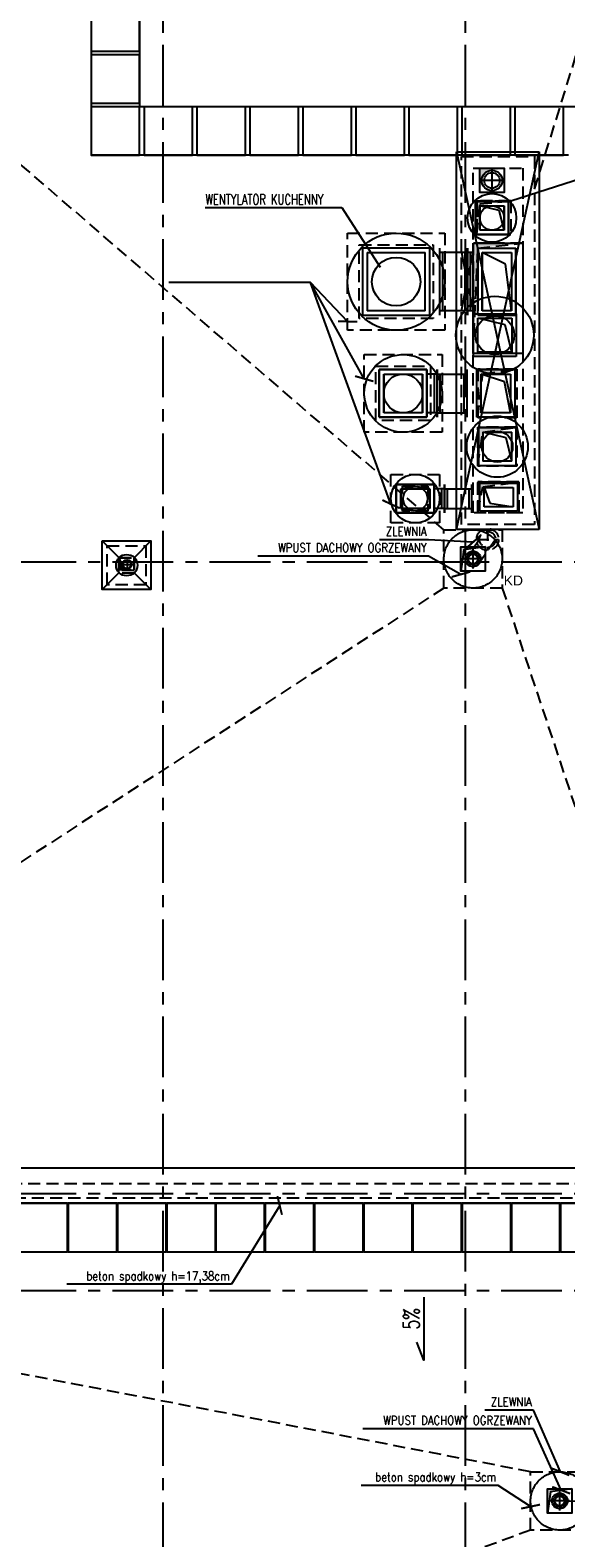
# Model space of a CAD drawing. Extents: x 41755 to 123924, y -112333 to 86187.
# Tile 13 of 256: x 100824 to 101375, y -100500 to -98949. Entities that reach past the tile are written whole.
import ezdxf
from ezdxf.enums import TextEntityAlignment as Align

# ---------------------------------------------------------------- set-up
doc = ezdxf.new("R2010")
doc.units = 0
doc.header["$LTSCALE"] = 50
for name, pattern in [('ACAD_ISO02W100', [15, 12, -3]), ('ACAD_ISO10W100', [18.5, 12, -3, 0.5, -3]), ('CENTER', [2, 1.25, -0.25, 0.25, -0.25]), ('DASHDOT', [1, 0.5, -0.25, 0, -0.25]), ('DASHED', [0.75, 0.5, -0.25])]:
    doc.linetypes.add(name, pattern=pattern)
doc.layers.get('0').update_dxf_attribs({"color": 101, "linetype": 'CONTINUOUS'})
for name, color, linetype in [('Ins-kan', 54, 'CONTINUOUS'), ('Ins-went', 141, 'CONTINUOUS'), ('Ins-wod', 4, 'CONTINUOUS'), ('Krzychu - Warstwa detali na rzutach', 232, 'CONTINUOUS'), ('Opis-spadki', 61, 'CONTINUOUS'), ('Os-osie glowne', 1, 'CENTER'), ('Pzt-chodniki-hatch', 252, 'CONTINUOUS'), ('Sch-opis', 51, 'CONTINUOUS'), ('W-idok', 8, 'CONTINUOUS'), ('W-izol-w', 144, 'CONTINUOUS'), ('W-otwor-strop', 1, 'CONTINUOUS'), ('W-widok-spadki', 61, 'CONTINUOUS')]:
    doc.layers.add(name, color=color, linetype=linetype)
doc.styles.add('ROMANS', font='romans', dxfattribs={"width": 0.85})
doc.styles.add('tab-bud$0$ROMANS', font='romans', dxfattribs={"width": 0.7})
doc.styles.add('TYTUL2', font='ARIAL.TTF')
doc.dimstyles.new('CHMIELNA', dxfattribs={"dimscale": 3.5, "dimtxt": 4, "dimasz": 1.5, "dimexe": 3, "dimexo": 0, "dimgap": 1, "dimtad": 1, "dimdec": 1, "dimrnd": 0.5, "dimzin": 12, "dimdsep": 46, "dimtxsty": 'ROMANS', "dimblk": 'DIMTICK', "dimcen": 0.09, "dimse1": 1, "dimse2": 1, "dimclrd": 143, "dimclrt": 53, "dimadec": 0, "dimazin": 0, "dimtfac": 1, "dimtdec": 1, "dimtix": 1, "dimtmove": 2, "dimatfit": 2, "dimldrblk": 'ARCHTICK', "dimfxl": 0, "dimtolj": 1, "dimtzin": 0, "dimarcsym": 0})

# ---------------------------------------------------------------- blocks, each defined once
blk = doc.blocks.new('_kgjdskfgjkfh')
at = {"linetype": 'ACAD_ISO10W100'}
for p, q in [((10, 0), (-10, 0)), ((0, 10), (0, -10))]:
    blk.add_line(p, q, dxfattribs=at)
at = {"linetype": 'Continuous', "ltscale": 7}
for p, q in [((-8, 0), (-5, 0)), ((-7.6, 2.5), (-4.8, 1.5)), ((-6.5, 4.7), (-4, 2.9)), ((-4.7, 6.5), (-2.9, 4)), ((-2.5, 7.6), (-1.5, 4.8)), ((0, 8), (0, 5)), ((2.5, 7.6), (1.5, 4.8)), ((4.7, 6.5), (2.9, 4)), ((6.5, 4.7), (4, 2.9)), ((7.6, 2.5), (4.8, 1.5)), ((8, 0), (5, 0)), ((-7.6, -2.5), (-4.8, -1.5)), ((-6.5, -4.7), (-4, -2.9)), ((-4.7, -6.5), (-2.9, -4)), ((-2.5, -7.6), (-1.5, -4.8)), ((0, -8), (0, -5)), ((2.5, -7.6), (1.5, -4.8)), ((4.7, -6.5), (2.9, -4)), ((6.5, -4.7), (4, -2.9)), ((7.6, -2.5), (4.8, -1.5))]:
    blk.add_line(p, q, dxfattribs=at)
at = {"linetype": 'ACAD_ISO02W100'}
blk.add_circle((0, 0), 30, dxfattribs=at)
at = {"linetype": 'Continuous', "ltscale": 7}
for radius in [8, 5]:
    blk.add_circle((0, 0), radius, dxfattribs=at)
blk = doc.blocks.new('DIMTICK')
for p, q in [((-1, 0), (1, 0)), ((0, 1), (0, -1))]:
    blk.add_line(p, q)
at = {"const_width": 0.141}
blk.add_lwpolyline([(0.71, 0.71), (-0.71, -0.71)], dxfattribs=at)
blk = doc.blocks.new('SPADKI')
at = {"ltscale": 25}
blk.add_lwpolyline([(0, 0), (0, -70), (-8, -50), (-8, -50)], dxfattribs=at)
at = {"ltscale": 25, "style": 'ROMANS', "width": 0.7}
blk.add_attdef('SP%', text='', height=18, rotation=90, dxfattribs=at).set_placement((-4.9, -24), align=Align.CENTER)
blk = doc.blocks.new('*U2908')
at = {"color": 0, "linetype": 'ByBlock', "lineweight": -2}
blk.add_circle((0, 0), 400, dxfattribs=at)
blk = doc.blocks.new('*U2909')
at = {"color": 0, "linetype": 'ByBlock', "lineweight": -2}
blk.add_circle((0, 0), 200, dxfattribs=at)
blk = doc.blocks.new('*U2912')
at = {"color": 0, "linetype": 'ByBlock', "lineweight": -2}
blk.add_circle((0, 0), 315, dxfattribs=at)
blk = doc.blocks.new('*U2913')
at = {"color": 0, "linetype": 'ByBlock', "lineweight": -2}
blk.add_circle((0, 0), 158, dxfattribs=at)
blk = doc.blocks.new('*U2910')
at = {"color": 0, "linetype": 'ByBlock', "lineweight": -2}
blk.add_circle((0, 0), 250, dxfattribs=at)
blk = doc.blocks.new('*U2911')
at = {"color": 0, "linetype": 'ByBlock', "lineweight": -2}
blk.add_circle((0, 0), 125, dxfattribs=at)
blk = doc.blocks.new('*U2918')
at = {"color": 0, "linetype": 'ByBlock', "lineweight": -2}
blk.add_circle((0, 0), 500, dxfattribs=at)
blk = doc.blocks.new('*U2917')
at = {"color": 0, "linetype": 'ByBlock', "lineweight": -2}
blk.add_circle((0, 0), 250, dxfattribs=at)
blk = doc.blocks.new('*U2919')
at = {"color": 0, "linetype": 'ByBlock', "lineweight": -2}
blk.add_circle((0, 0), 200, dxfattribs=at)
blk = doc.blocks.new('*U2920')
at = {"color": 0, "linetype": 'ByBlock', "lineweight": -2}
blk.add_circle((0, 0), 250, dxfattribs=at)
blk = doc.blocks.new('*U2921')
at = {"color": 0, "linetype": 'ByBlock', "lineweight": -2}
blk.add_circle((0, 0), 125, dxfattribs=at)

msp = doc.modelspace()

# ---------------------------------------------------------------- hatches: boundary and pattern name
at = {"layer": 'W-otwor-strop'}
h = msp.add_hatch(color=256, dxfattribs=at)
h.paths.add_polyline_path([(101286.966, -99090.824), (101286.966, -99115.824), (101289.034, -99104.965, -0.03903407), (101288.906, -99103.324, -0.13391706), (101290.368, -99097.963), (101290.966, -99094.824), (101294.105, -99094.226, -0.17385995), (101301.107, -99092.892), (101311.966, -99090.824)])
h.paths.add_polyline_path([(101290.368, -99097.963, 0.13391706), (101288.906, -99103.324), (101289.347, -99103.324)], flags=17)
h.paths.add_polyline_path([(101289.347, -99103.324), (101288.906, -99103.324, 0.03903407), (101289.034, -99104.965)], flags=17)
h.paths.add_polyline_path([(101294.105, -99094.226), (101290.966, -99094.824), (101290.368, -99097.963, -0.12712734)], flags=17)
h.paths.add_polyline_path([(101294.105, -99094.226), (101299.466, -99093.205), (101299.466, -99092.764, 0.13391706)], flags=17)
h.paths.add_polyline_path([(101301.107, -99092.892, 0.03903407), (101299.466, -99092.764), (101299.466, -99093.205)], flags=17)
for points in [[(101318.929, -99124.383), (101283.929, -99124.383), (101283.929, -99159.383), (101286.929, -99127.383)], [(101331.129, -99167.845), (101279.966, -99167.845), (101279.966, -99281.474), (101284.966, -99172.845)], [(101324.966, -99297.479), (101284.966, -99297.479), (101284.966, -99347.507), (101289.966, -99302.479)], [(101324.966, -99357.309), (101284.966, -99357.309), (101284.966, -99397.309), (101289.966, -99362.309)], [(101326.962, -99413.593), (101284.966, -99413.593), (101284.966, -99445.479), (101289.966, -99418.593)], [(101292.513, -99480.313), (101270.513, -99483.313), (101267.513, -99505.313), (101267.513, -99480.313)]]:
    msp.add_hatch(color=256, dxfattribs=at).paths.add_polyline_path(points)
h = msp.add_hatch(color=256, dxfattribs=at)
h.paths.add_polyline_path([(100921.667, -99502.499), (100918.966, -99501.824), (100917.166, -99495.824), (100915.966, -99495.824), (100915.966, -99504.824), (100930.966, -99504.824), (100924.207, -99503.134, -0.14125293)])
h.paths.add_polyline_path([(100915.966, -99491.824), (100915.966, -99495.824), (100917.166, -99495.824)])
h.paths.add_polyline_path([(100921.667, -99502.499, 0.13216858), (100924.038, -99503.137), (100924.038, -99503.092)], flags=17)
at = {"layer": 'W-otwor-strop', "linetype": 'Continuous'}
msp.add_hatch(color=256, dxfattribs=at).paths.add_polyline_path([(101381.763, -100449.813), (101359.763, -100452.813), (101356.763, -100474.813), (101356.763, -100449.813)])

# ---------------------------------------------------------------- linework, layer by layer
at = {"color": 4, "linetype": 'Continuous'}
msp.add_line((101316.466, -99158.849), (101282.466, -99158.849), dxfattribs=at)
at = {"color": 0, "linetype": 'ByBlock', "lineweight": -2}
msp.add_line((101228.066, -99302.507), (101228.066, -99342.507), dxfattribs=at)
msp.add_circle((101220.562, -99430.786), 12.5, dxfattribs=at)
at = {"layer": 'Ins-kan', "linetype": 'Continuous', "ltscale": 0.3}
for p, q in [((100924.038, -99493.687), (100924.038, -99503.137)), ((100919.313, -99498.412), (100928.763, -99498.412))]:
    msp.add_line(p, q, dxfattribs=at)
for centre, radius in [((100923.723, -99499.263), 11), ((100924.038, -99498.412), 4.725), ((100924.038, -99498.412), 4.125)]:
    msp.add_circle(centre, radius, dxfattribs=at)
at = {"layer": 'Ins-went', "ltscale": 2}
for p, q in [((101299.466, -99091.324), (101299.466, -99115.324)), ((101311.466, -99103.324), (101287.466, -99103.324)), ((101316.466, -99124.849), (101282.466, -99124.849)), ((101282.466, -99124.849), (101282.466, -99158.849)), ((101282.466, -99158.849), (101282.466, -99124.849)), ((101282.466, -99124.849), (101316.466, -99124.849)), ((101286.966, -99129.349), (101286.966, -99154.349)), ((101286.966, -99129.349), (101311.966, -99129.349)), ((101306.966, -99134.349), (101286.966, -99129.349)), ((101286.966, -99154.349), (101286.966, -99129.349)), ((101286.966, -99129.349), (101311.966, -99129.349)), ((101311.966, -99154.349), (101306.966, -99134.349)), ((101311.966, -99154.349), (101311.966, -99129.349)), ((101311.966, -99129.349), (101311.966, -99154.349)), ((101316.466, -99158.849), (101316.466, -99124.849)), ((101316.466, -99124.849), (101316.466, -99158.849)), ((101282.466, -99158.849), (101316.466, -99158.849)), ((101311.966, -99154.349), (101286.966, -99154.349)), ((101311.966, -99154.349), (101286.966, -99154.349)), ((101235.395, -99172.979), (101166.395, -99172.979)), ((101166.395, -99172.979), (101166.395, -99241.979)), ((101170.895, -99177.479), (101170.895, -99237.479)), ((101170.895, -99177.479), (101230.895, -99177.479)), ((101230.895, -99237.479), (101230.895, -99177.479)), ((101235.395, -99241.979), (101235.395, -99172.979)), ((101245.866, -99241.979), (101245.866, -99172.979)), ((101274.466, -99177.479), (101245.866, -99177.479)), ((101248.866, -99237.479), (101248.866, -99177.479)), ((101271.466, -99177.479), (101271.466, -99237.479)), ((101274.466, -99241.965), (101274.466, -99172.965)), ((101274.466, -99172.979), (101274.466, -99241.979)), ((101277.466, -99237.465), (101277.466, -99177.465)), ((101284.966, -99172.965), (101323.966, -99172.965)), ((101284.966, -99172.965), (101284.966, -99177.465)), ((101284.966, -99241.965), (101284.966, -99172.965)), ((101284.966, -99172.965), (101323.966, -99172.965)), ((101284.966, -99177.465), (101284.966, -99237.465)), ((101289.466, -99177.465), (101289.466, -99237.465)), ((101313.466, -99189.465), (101289.466, -99177.465)), ((101289.466, -99237.465), (101289.466, -99177.465)), ((101289.466, -99177.465), (101319.466, -99177.465)), ((101319.466, -99177.465), (101319.466, -99237.465)), ((101319.466, -99177.465), (101319.466, -99237.465)), ((101323.966, -99241.965), (101323.966, -99172.965)), ((101323.966, -99172.965), (101323.966, -99241.965)), ((101319.466, -99237.465), (101313.466, -99189.465)), ((101166.395, -99241.979), (101235.395, -99241.979)), ((101230.895, -99237.479), (101170.895, -99237.479)), ((101274.466, -99237.479), (101245.866, -99237.479)), ((101280.466, -99284.479), (101280.466, -99240.479)), ((101280.466, -99240.479), (101324.466, -99240.479)), ((101284.966, -99241.965), (101284.966, -99237.465)), ((101284.966, -99241.965), (101323.966, -99241.965)), ((101323.966, -99241.965), (101284.966, -99241.965)), ((101312.966, -99251.979), (101284.966, -99244.979)), ((101284.966, -99279.979), (101284.966, -99244.979)), ((101284.966, -99244.979), (101319.966, -99244.979)), ((101319.466, -99237.465), (101289.466, -99237.465)), ((101319.966, -99244.979), (101319.966, -99279.979)), ((101324.466, -99240.479), (101324.466, -99284.479)), ((101319.966, -99279.979), (101312.966, -99251.979)), ((101324.466, -99284.479), (101280.466, -99284.479)), ((101319.966, -99279.979), (101284.966, -99279.979)), ((101232.566, -99298.007), (101183.566, -99298.007)), ((101183.566, -99298.007), (101183.566, -99347.007)), ((101183.566, -99347.007), (101183.566, -99298.007)), ((101183.566, -99298.007), (101232.566, -99298.007)), ((101188.066, -99302.507), (101188.066, -99342.507)), ((101188.066, -99302.507), (101228.066, -99302.507)), ((101188.066, -99342.507), (101188.066, -99302.507)), ((101188.066, -99302.507), (101228.066, -99302.507)), ((101228.066, -99342.507), (101228.066, -99302.507)), ((101232.566, -99347.007), (101232.566, -99298.007)), ((101232.566, -99298.007), (101232.566, -99347.007)), ((101243.066, -99302.507), (101232.566, -99302.507)), ((101240.066, -99302.507), (101240.066, -99342.507)), ((101243.066, -99347.007), (101243.066, -99298.007)), ((101243.066, -99298.007), (101243.066, -99347.007)), ((101243.066, -99302.507), (101273.466, -99302.507)), ((101246.066, -99342.507), (101246.066, -99302.507)), ((101270.466, -99302.507), (101270.466, -99342.507)), ((101273.466, -99298.007), (101273.466, -99347.007)), ((101283.966, -99347.007), (101283.966, -99298.007)), ((101283.966, -99298.007), (101322.966, -99298.007)), ((101312.466, -99310.507), (101288.466, -99302.507)), ((101288.466, -99342.507), (101288.466, -99302.507)), ((101288.466, -99302.507), (101318.466, -99302.507)), ((101318.466, -99302.507), (101318.466, -99342.507)), ((101322.966, -99298.007), (101322.966, -99347.007)), ((101318.466, -99342.507), (101312.466, -99310.507)), ((101183.566, -99347.007), (101232.566, -99347.007)), ((101232.566, -99347.007), (101183.566, -99347.007)), ((101228.066, -99342.507), (101188.066, -99342.507)), ((101228.066, -99342.507), (101188.066, -99342.507)), ((101243.066, -99342.507), (101232.566, -99342.507)), ((101243.066, -99342.507), (101273.466, -99342.507)), ((101322.966, -99347.007), (101283.966, -99347.007)), ((101318.466, -99342.507), (101288.466, -99342.507)), ((101324.466, -99357.809), (101285.466, -99357.809)), ((101285.466, -99357.809), (101285.466, -99396.809)), ((101313.966, -99368.309), (101289.966, -99362.309)), ((101289.966, -99362.309), (101289.966, -99392.309)), ((101289.966, -99362.309), (101319.966, -99362.309)), ((101319.966, -99392.309), (101313.966, -99368.309)), ((101319.966, -99392.309), (101319.966, -99362.309)), ((101324.466, -99396.809), (101324.466, -99357.809)), ((101285.466, -99396.809), (101324.466, -99396.809)), ((101319.966, -99392.309), (101289.966, -99392.309)), ((101201.062, -99445.286), (101201.062, -99416.286)), ((101201.062, -99416.286), (101240.062, -99416.286)), ((101240.062, -99416.286), (101201.062, -99416.286)), ((101201.062, -99416.286), (101201.062, -99445.286)), ((101240.062, -99416.286), (101240.062, -99445.286)), ((101240.062, -99445.286), (101240.062, -99416.286)), ((101250.562, -99445.286), (101250.562, -99416.286)), ((101250.562, -99416.286), (101250.562, -99445.286)), ((101278.562, -99416.286), (101278.562, -99445.286)), ((101286.893, -99414.794), (101325.893, -99414.794)), ((101286.893, -99443.794), (101286.893, -99414.794)), ((101325.893, -99414.794), (101325.893, -99443.794)), ((101205.562, -99420.786), (101218.347, -99418.484)), ((101205.562, -99440.786), (101205.562, -99420.786)), ((101205.562, -99420.786), (101235.562, -99420.786)), ((101205.562, -99420.786), (101205.562, -99440.786)), ((101205.562, -99420.786), (101235.562, -99420.786)), ((101235.562, -99420.786), (101222.778, -99418.484)), ((101235.562, -99420.786), (101235.562, -99440.786)), ((101235.562, -99440.786), (101235.562, -99420.786)), ((101250.562, -99420.786), (101240.062, -99420.786)), ((101247.562, -99420.786), (101247.562, -99440.786)), ((101250.562, -99420.786), (101278.562, -99420.786)), ((101253.562, -99440.786), (101253.562, -99420.786)), ((101275.562, -99420.786), (101275.562, -99440.786)), ((101291.393, -99419.294), (101321.393, -99419.294)), ((101291.393, -99439.294), (101291.393, -99419.294)), ((101291.393, -99419.294), (101297.393, -99435.294)), ((101321.393, -99419.294), (101321.393, -99439.294)), ((101240.062, -99445.286), (101201.062, -99445.286)), ((101201.062, -99445.286), (101240.062, -99445.286)), ((101235.562, -99440.786), (101205.562, -99440.786)), ((101205.562, -99440.786), (101218.347, -99443.088)), ((101235.562, -99440.786), (101205.562, -99440.786)), ((101235.562, -99440.786), (101222.778, -99443.088)), ((101250.562, -99440.786), (101240.062, -99440.786)), ((101250.562, -99440.786), (101278.562, -99440.786)), ((101325.893, -99443.794), (101286.893, -99443.794)), ((101321.393, -99439.294), (101291.393, -99439.294)), ((101297.393, -99435.294), (101321.393, -99439.294))]:
    msp.add_line(p, q, dxfattribs=at)
for points in [[(101279.966, -99177.479), (101267.966, -99177.479)], [(101279.966, -99237.479), (101267.966, -99237.479)]]:
    msp.add_lwpolyline(points, dxfattribs=at)
at = {"layer": 'Ins-went'}
msp.add_circle((101299.466, -99103.324), 10.56, dxfattribs=at)
at = {"layer": 'Ins-went', "ltscale": 2}
for centre, radius in [((101299.466, -99103.324), 8), ((101299.466, -99141.849), 12.5), ((101200.895, -99207.479), 25), ((101208.066, -99322.507), 40), ((101208.066, -99322.507), 20), ((101304.966, -99377.309), 15.75)]:
    msp.add_circle(centre, radius, dxfattribs=at)
at = {"layer": 'Ins-wod', "linetype": 'DASHED', "ltscale": 0.5}
for p, q in [((101294.966, -99461.574), (101294.966, -99484.074)), ((101283.716, -99472.824), (101306.216, -99472.824))]:
    msp.add_line(p, q, dxfattribs=at)
for points in [[(101286.716, -99472.824), (101273.601, -99491.542)], [(101303.216, -99472.824), (101284.668, -99499.296)], [(101461.158, -100465.516), (101369.216, -100462.324)]]:
    msp.add_lwpolyline(points, dxfattribs=at)
for radius in [11.344, 8.25]:
    msp.add_circle((101294.966, -99472.824), radius, dxfattribs=at)
at = {"layer": 'Os-osie glowne'}
for points in [[(100960.966, -96063.824), (100960.966, -102040.824)], [(101271.966, -96063.824), (101271.966, -102040.824)], [(99508.966, -99495.824), (111775.966, -99495.824)], [(99508.966, -100145.824), (111775.966, -100145.824)], [(99508.966, -100245.824), (111775.966, -100245.824)]]:
    msp.add_lwpolyline(points, dxfattribs=at)
at = {"layer": 'Pzt-chodniki-hatch'}
for points in [[(100886.934, -97383.324), (100886.934, -99077.383)], [(100936.934, -98204.549), (100936.934, -99027.383)], [(101428.129, -99027.383), (100936.934, -99027.383)], [(101378.129, -99077.383), (100886.934, -99077.383)]]:
    msp.add_lwpolyline(points, dxfattribs=at)
for points in [[(100886.934, -98920.383), (100886.934, -98970.383), (100936.934, -98970.383), (100936.934, -98920.383)], [(100886.934, -98973.883), (100886.934, -99023.883), (100936.934, -99023.883), (100936.934, -98973.883)], [(100886.934, -99027.383), (100886.934, -99077.383), (100936.934, -99077.383), (100936.934, -99027.383)], [(100941.434, -99027.383), (100941.434, -99077.383), (100991.434, -99077.383), (100991.434, -99027.383)], [(100995.934, -99027.383), (100995.934, -99077.383), (101045.934, -99077.383), (101045.934, -99027.383)], [(101050.434, -99027.383), (101050.434, -99077.383), (101100.434, -99077.383), (101100.434, -99027.383)], [(101104.934, -99027.383), (101104.934, -99077.383), (101154.934, -99077.383), (101154.934, -99027.383)], [(101159.434, -99027.383), (101159.434, -99077.383), (101209.434, -99077.383), (101209.434, -99027.383)], [(101213.934, -99027.383), (101213.934, -99077.383), (101263.934, -99077.383), (101263.934, -99027.383)], [(101268.434, -99027.383), (101268.434, -99077.383), (101318.434, -99077.383), (101318.434, -99027.383)], [(101322.934, -99027.383), (101322.934, -99077.383), (101372.934, -99077.383), (101372.934, -99027.383)], [(100812.846, -100155.824), (100812.846, -100205.824), (100862.846, -100205.824), (100862.846, -100155.824)], [(100863.506, -100155.824), (100863.506, -100205.824), (100913.506, -100205.824), (100913.506, -100155.824)], [(100914.166, -100155.824), (100914.166, -100205.824), (100964.166, -100205.824), (100964.166, -100155.824)], [(100964.826, -100155.824), (100964.826, -100205.824), (101014.826, -100205.824), (101014.826, -100155.824)], [(101015.486, -100155.824), (101015.486, -100205.824), (101065.486, -100205.824), (101065.486, -100155.824)], [(101066.146, -100155.824), (101066.146, -100205.824), (101116.146, -100205.824), (101116.146, -100155.824)], [(101116.806, -100155.824), (101116.806, -100205.824), (101166.806, -100205.824), (101166.806, -100155.824)], [(101167.466, -100155.824), (101167.466, -100205.824), (101217.466, -100205.824), (101217.466, -100155.824)], [(101218.126, -100155.824), (101218.126, -100205.824), (101268.126, -100205.824), (101268.126, -100155.824)], [(101268.786, -100155.824), (101268.786, -100205.824), (101318.786, -100205.824), (101318.786, -100155.824)], [(101319.446, -100155.824), (101319.446, -100205.824), (101369.446, -100205.824), (101369.446, -100155.824)], [(101370.106, -100155.824), (101370.106, -100205.824), (101420.106, -100205.824), (101420.106, -100155.824)]]:
    msp.add_lwpolyline(points, close=True, dxfattribs=at)
at = {"layer": 'Sch-opis'}
for p, q in [((101318.929, -99124.383), (101432.928, -99087.793)), ((101004.336, -99131.244), (101144.949, -99131.244)), ((101144.949, -99131.244), (101184.293, -99192.495))]:
    msp.add_line(p, q, dxfattribs=at)
at = {"layer": 'W-idok', "linetype": 'DASHED', "ltscale": 0.5}
for p, q in [((101267.966, -99078.824), (101343.129, -99078.824)), ((101267.966, -99457.479), (101267.966, -99078.824)), ((101279.966, -99090.824), (101331.129, -99090.824)), ((101279.966, -99445.479), (101279.966, -99090.824)), ((101331.129, -99090.824), (101331.129, -99445.479)), ((101343.129, -99078.824), (101343.129, -99457.479)), ((101331.129, -99445.479), (101279.966, -99445.479)), ((101343.129, -99457.479), (101267.966, -99457.479))]:
    msp.add_line(p, q, dxfattribs=at)
for points in [[(101150.895, -99157.479), (101250.895, -99157.479), (101250.895, -99257.479), (101150.895, -99257.479)], [(101162.895, -99169.479), (101238.895, -99169.479), (101238.895, -99245.479), (101162.895, -99245.479)], [(101168.066, -99282.507), (101248.066, -99282.507), (101248.066, -99362.507), (101168.066, -99362.507)], [(101180.066, -99294.507), (101236.066, -99294.507), (101236.066, -99350.507), (101180.066, -99350.507)], [(101195.562, -99405.786), (101245.562, -99405.786), (101245.562, -99455.786), (101195.562, -99455.786)], [(101207.562, -99417.786), (101233.562, -99417.786), (101233.562, -99443.786), (101207.562, -99443.786)], [(100903.466, -99479.324), (100943.466, -99479.324), (100943.466, -99519.324), (100903.466, -99519.324)], [(100915.466, -99491.324), (100931.466, -99491.324), (100931.466, -99507.324), (100915.466, -99507.324)]]:
    msp.add_lwpolyline(points, close=True, dxfattribs=at)
at = {"layer": 'W-idok', "linetype": 'DASHED'}
for points in [[(101267.966, -99237.479), (101279.966, -99177.479)], [(101267.966, -99177.479), (101279.966, -99237.479)]]:
    msp.add_lwpolyline(points, dxfattribs=at)
at = {"layer": 'W-idok', "linetype": 'DASHED', "ltscale": 0.5}
for points in [[(101490.966, -100135.824), (99880.966, -100135.824)], [(101475.966, -100150.824), (99895.966, -100150.824)]]:
    msp.add_lwpolyline(points, dxfattribs=at)
at = {"layer": 'W-izol-w', "linetype": 'Continuous'}
for p, q in [((101262.966, -99073.824), (101348.129, -99073.824)), ((101262.966, -99462.479), (101262.966, -99073.824)), ((101348.129, -99073.824), (101348.129, -99462.479)), ((101348.129, -99462.479), (101262.966, -99462.479)), ((101506.966, -100119.824), (99864.966, -100119.824))]:
    msp.add_line(p, q, dxfattribs=at)
for points in [[(101262.966, -99073.824), (101348.129, -99462.479)], [(101262.966, -99462.479), (101348.129, -99073.824)], [(100898.466, -99474.324), (100915.244, -99491.102)], [(100931.181, -99491.609), (100948.466, -99474.324)], [(100898.466, -99524.324), (100915.65, -99507.14)], [(100930.8, -99506.658), (100948.466, -99524.324)], [(100530.966, -100155.824), (101470.966, -100155.824)]]:
    msp.add_lwpolyline(points, dxfattribs=at)
msp.add_lwpolyline([(100898.466, -99474.324), (100948.466, -99474.324), (100948.466, -99524.324), (100898.466, -99524.324)], close=True, dxfattribs=at)
at = {"layer": 'W-otwor-strop', "linetype": 'Continuous', "ltscale": 0.5}
for points in [[(101286.966, -99090.824), (101311.966, -99090.824), (101311.966, -99115.824), (101286.966, -99115.824)], [(101279.966, -99167.845), (101331.129, -99167.845), (101331.129, -99281.474), (101279.966, -99281.474)], [(101356.763, -100449.813), (101381.763, -100449.813), (101381.763, -100474.813), (101356.763, -100474.813)], [(101381.763, -100449.813), (101359.763, -100452.813), (101356.763, -100474.813), (101356.763, -100449.813)]]:
    msp.add_lwpolyline(points, close=True, dxfattribs=at)
at = {"layer": 'W-otwor-strop', "linetype": 'DASHED', "ltscale": 0.5}
for points in [[(101283.929, -99124.383), (101318.929, -99124.383), (101318.929, -99159.383), (101283.929, -99159.383)], [(101331.129, -99167.845), (101279.966, -99167.845), (101279.966, -99281.474), (101284.966, -99172.845)], [(101284.966, -99297.479), (101324.966, -99297.479), (101324.966, -99347.507), (101284.966, -99347.507)], [(101284.966, -99357.309), (101324.966, -99357.309), (101324.966, -99397.309), (101284.966, -99397.309)], [(101284.966, -99413.593), (101326.962, -99413.593), (101326.962, -99445.479), (101284.966, -99445.479)]]:
    msp.add_lwpolyline(points, close=True, dxfattribs=at)
for points in [[(101318.929, -99124.383), (101283.929, -99124.383), (101283.929, -99159.383), (101286.929, -99127.383), (101318.929, -99124.383)], [(101324.966, -99297.479), (101284.966, -99297.479), (101284.966, -99347.507), (101289.966, -99302.479), (101324.966, -99297.479)], [(101324.966, -99357.309), (101284.966, -99357.309), (101284.966, -99397.309), (101289.966, -99362.309), (101324.966, -99357.309)], [(101326.962, -99413.593), (101284.966, -99413.593), (101284.966, -99445.479), (101289.966, -99418.593), (101326.962, -99413.593)]]:
    msp.add_lwpolyline(points, dxfattribs=at)
at = {"layer": 'W-otwor-strop', "linetype": 'DASHDOT', "ltscale": 0.5}
msp.add_lwpolyline([(100915.966, -99491.824), (100930.966, -99491.824), (100930.966, -99504.824), (100915.966, -99504.824)], close=True, dxfattribs=at)
msp.add_lwpolyline([(100915.966, -99491.824), (100918.966, -99501.824), (100930.966, -99504.824)], dxfattribs=at)
at = {"layer": 'W-otwor-strop'}
for points in [[(101267.513, -99480.313), (101292.513, -99480.313), (101292.513, -99505.313), (101267.513, -99505.313)], [(101292.513, -99480.313), (101270.513, -99483.313), (101267.513, -99505.313), (101267.513, -99480.313)]]:
    msp.add_lwpolyline(points, close=True, dxfattribs=at)
at = {"layer": 'W-widok-spadki', "linetype": 'DASHED', "ltscale": 0.5}
for points in [[(101249.966, -99462.824), (100430.966, -98755.824)], [(101343.129, -99112.383), (101440.966, -98798.824)], [(101249.966, -99522.824), (100530.966, -99988.824)], [(101309.966, -99522.824), (101508.966, -100119.824)], [(101339.216, -100432.324), (99900.966, -100155.824)], [(101339.216, -100492.324), (99900.966, -101022.824)]]:
    msp.add_lwpolyline(points, dxfattribs=at)
for points in [[(101249.966, -99462.824), (101309.966, -99462.824), (101309.966, -99522.824), (101249.966, -99522.824)], [(101339.216, -100432.324), (101399.216, -100432.324), (101399.216, -100492.324), (101339.216, -100492.324)]]:
    msp.add_lwpolyline(points, close=True, dxfattribs=at)

# ---------------------------------------------------------------- block references
at = {"layer": 'Ins-went', "ltscale": 2, "yscale": 0.1000000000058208, "zscale": 0.1}
for name, p, xscale, rotation in [('*U2910', (101299.466, -99141.849), 0.1000000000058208, 89.99999999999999), ('*U2911', (101299.466, -99141.849), 0.09999999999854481, 180), ('*U2918', (101200.895, -99207.479), 0.1000000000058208, 89.99999999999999), ('*U2917', (101200.895, -99207.479), 0.09999999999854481, 180), ('*U2908', (101302.466, -99262.479), 0.1000000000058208, 89.99999999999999), ('*U2909', (101302.466, -99262.479), 0.09999999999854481, 180), ('*U2919', (101208.066, -99322.507), 0.09999999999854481, 180), ('*U2912', (101304.966, -99377.309), 0.1000000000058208, 89.99999999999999), ('*U2913', (101304.966, -99377.309), 0.09999999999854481, 180), ('*U2920', (101220.562, -99430.786), 0.1000000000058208, 89.99999999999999), ('*U2921', (101220.562, -99430.786), 0.09999999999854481, 180)]:
    msp.add_blockref(name, p, dxfattribs=dict(at, xscale=xscale, rotation=rotation))
at = {"layer": 'Ins-wod', "rotation": 270}
for p in [(101279.966, -99492.824), (101279.966, -99492.824), (101369.216, -100462.324), (101369.216, -100462.324)]:
    msp.add_blockref('_kgjdskfgjkfh', p, dxfattribs=at)
at = {"layer": 'Opis-spadki', "xscale": 0.9245656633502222, "yscale": 0.924565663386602, "zscale": 0.9245656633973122}
msp.add_blockref('SPADKI', (101229.398, -100252.743), dxfattribs=at).add_auto_attribs({'SP%': '5%'})

# ---------------------------------------------------------------- texts
at = {"layer": 'Ins-wod', "insert": (101311.583, -99509.926), "char_height": 10.2123, "width": 1336.21749, "attachment_point": 1, "style": 'TYTUL2'}
msp.add_mtext('KD', dxfattribs=at)
at = {"layer": 'Sch-opis', "style": 'tab-bud$0$ROMANS', "width": 0.7}
msp.add_text('WENTYLATOR KUCHENNY', height=10.75717, rotation=0, dxfattribs=at).set_placement((101004.603, -99128.189))
at = {"layer": 'Sch-opis', "char_height": 9, "width": 203.76147, "attachment_point": 3, "style": 'ROMANS'}
for s, insert in [('ZLEWNIA', (101232.154, -99459.94)), ('WPUST DACHOWY OGRZEWANY', (101232.154, -99476.752)), ('beton spadkowy h=17,38cm', (101029.539, -100226.323)), ('ZLEWNIA', (101340.339, -100355.768)), ('WPUST DACHOWY OGRZEWANY', (101340.339, -100374.892)), ('beton spadkowy h=3cm', (101303.892, -100433.218))]:
    msp.add_mtext(s, dxfattribs=dict(at, insert=insert))

# ---------------------------------------------------------------- leaders
at = {"layer": 'Krzychu - Warstwa detali na rzutach'}
for points in [[(101150.895, -99248.475), (101112.899, -99208.277), (100967.105, -99208.252)], [(101168.066, -99307.383), (101112.904, -99208.277), (100967.111, -99208.252)], [(101195.562, -99436.419), (101112.911, -99208.294), (100967.111, -99208.252)]]:
    msp.add_leader(points, dimstyle='CHMIELNA', override={"dimasz": 4, "dimgap": 1, "dimtad": 0}, dxfattribs=at)
at = {"layer": 'Sch-opis'}
for points in [[(101279.966, -99475.633), (101234.161, -99473.008), (101183.876, -99473.008)], [(101267.513, -99508.738), (101234.161, -99489.819), (101058.579, -99489.819)], [(101081.04, -100158.175), (101031.547, -100239.391), (100861.955, -100239.391)], [(101369.841, -100432.324), (101342.346, -100368.835), (101292.061, -100368.835)], [(101370.763, -100451.313), (101342.346, -100387.959), (101166.765, -100387.959)], [(101339.227, -100468.16), (101305.695, -100446.285), (101164.738, -100446.285)]]:
    msp.add_leader(points, dimstyle='CHMIELNA', override={"dimasz": 4, "dimgap": 1, "dimtad": 0}, dxfattribs=at)

doc.saveas('drawing.dxf')
